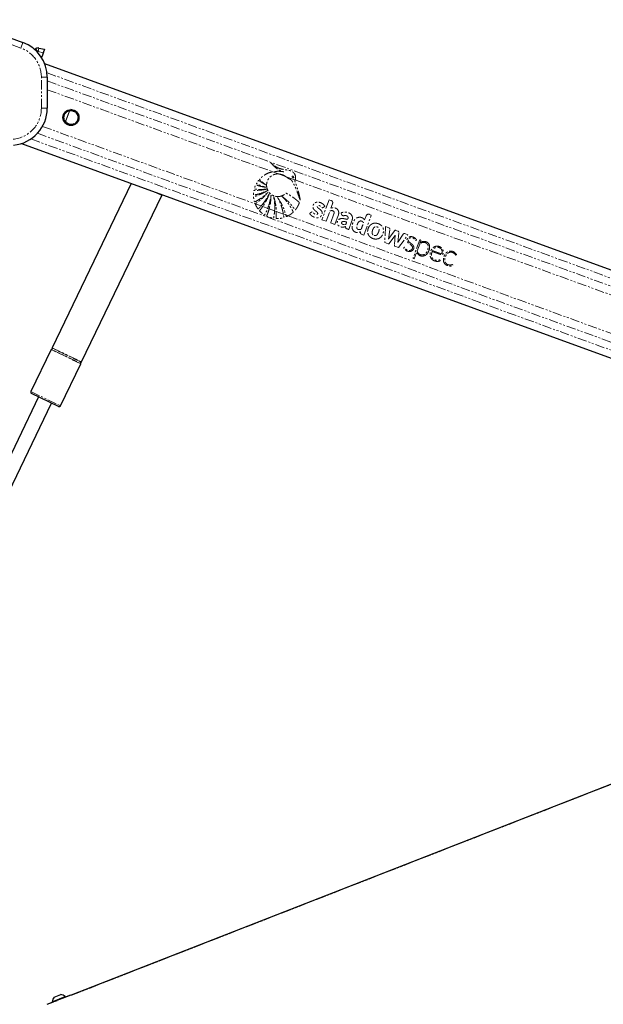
# Paper-space layout 'Surface plate' of a CAD drawing. Header units: millimetres. Extents: x 168 to 9474, y 459 to 8086.
# Tile 11 of 47: x 680 to 1074, y 2842 to 3508. Entities that reach past the tile are written whole.
import ezdxf

# ---------------------------------------------------------------- set-up
doc = ezdxf.new("R2010")
doc.units = ezdxf.units.MM
doc.linetypes.add('PHANTOM', pattern=[12.7, 6.35, -1.27, 1.27, -1.27, 1.27, -1.27])

psp = doc.layouts.new('Surface plate')

# ---------------------------------------------------------------- linework, layer by layer
at = {"color": 8, "linetype": 'PHANTOM', "lineweight": 18}
for p, q in [((680.35, 3488.62), (637.94, 3504.06)), ((680.35, 3488.62), (681.72, 3492.38)), ((691.58, 3486.13), (691.38, 3486.02)), ((695.45, 3485.45), (691.93, 3486.19)), ((697.99, 3471.9), (1537.68, 3166.23)), ((694.17, 3468.89), (698.17, 3468.89)), ((694.17, 3447.92), (694.17, 3468.89)), ((698.17, 3466.41), (1393.86, 3213.16)), ((698.17, 3460.47), (850.66, 3404.96)), ((694.17, 3447.92), (698.17, 3447.92)), ((710.52, 3439.04), (713.06, 3446.01)), ((713.19, 3445.91), (710.68, 3439.03)), ((711.89, 3446.04), (712.01, 3445.82)), ((713.11, 3446.06), (713.06, 3446.01)), ((709.6, 3439.76), (709.83, 3439.86)), ((710.53, 3438.97), (710.52, 3439.04)), ((712.48, 3436.87), (712.49, 3436.92)), ((691.54, 3430.96), (1381.63, 3179.75)), ((694.96, 3435.66), (838.89, 3383.27)), ((687.1, 3427.16), (1428.33, 3157.33)), ((850.66, 3404.96), (854.67, 3403.5)), ((854.67, 3403.5), (859.4, 3401.78)), ((859.4, 3401.78), (865.87, 3399.42)), ((865.87, 3399.42), (1382.94, 3211.19)), ((775.68, 3388.97), (771.45, 3391.01)), ((838.89, 3383.27), (842.84, 3381.82)), ((888.86, 3386.08), (883.93, 3372.53)), ((890.1, 3385.63), (888.86, 3386.08)), ((890.07, 3380.36), (891.16, 3383.35)), ((842.84, 3381.82), (843.91, 3381.44)), ((843.91, 3381.44), (847.31, 3380.2)), ((847.31, 3380.2), (848.28, 3379.85)), ((848.28, 3379.85), (851.97, 3378.5)), ((851.97, 3378.5), (853.09, 3378.1)), ((853.09, 3378.1), (857.87, 3376.36)), ((886.84, 3371.47), (889.37, 3378.42)), ((892.1, 3376.57), (889.84, 3370.38)), ((897.09, 3377.24), (897.29, 3376.13)), ((857.87, 3376.36), (859.62, 3375.72)), ((859.62, 3375.72), (861.14, 3375.16)), ((861.14, 3375.16), (1374.48, 3188.29)), ((883.93, 3372.53), (886.84, 3371.47)), ((889.84, 3370.38), (892.75, 3369.32)), ((892.75, 3369.32), (895.01, 3375.51)), ((902.12, 3365.91), (904.33, 3372)), ((912.42, 3362.16), (917.35, 3375.71)), ((913.84, 3375.11), (912.83, 3372.35)), ((917.35, 3375.71), (916.11, 3376.16)), ((910.13, 3364.39), (910.08, 3363.56)), ((926.98, 3367.89), (926.46, 3357.05)), ((929.31, 3367.04), (926.98, 3367.89)), ((929.02, 3359.48), (929.93, 3366.24)), ((933.03, 3365.04), (929.02, 3359.48)), ((935.39, 3364.84), (934, 3365.34)), ((935.35, 3357.15), (935.94, 3363.97)), ((942.18, 3362.35), (940.01, 3363.14)), ((910.62, 3362.82), (912.42, 3362.16)), ((926.46, 3357.05), (928.72, 3356.23)), ((929.51, 3356.49), (933.49, 3362.01)), ((933.49, 3362.01), (932.97, 3355.23)), ((939.02, 3362.81), (935.35, 3357.15)), ((935.68, 3353.69), (942.18, 3362.35)), ((950.18, 3359.01), (945.68, 3346.64)), ((950.61, 3358.85), (950.18, 3359.01)), ((950.43, 3357), (950.44, 3357.01)), ((950.44, 3357.01), (950.89, 3358.25)), ((933.32, 3354.55), (935.68, 3353.69)), ((950.1, 3356.08), (948.4, 3351.42)), ((958.79, 3351.64), (964.98, 3349.39)), ((945.87, 3346.24), (946.44, 3346.03)), ((946.44, 3346.03), (947.76, 3349.66)), ((710.8, 3279.9), (700.82, 3284.71)), ((701.03, 3284.82), (720.73, 3275.33)), ((701.41, 3285.92), (721.36, 3276.3)), ((711.3, 3280.94), (701.45, 3285.68)), ((720.78, 3275.09), (710.8, 3279.9)), ((721.15, 3276.19), (711.3, 3280.94)), ((687.11, 3256.26), (707.06, 3246.65)), ((1430.49, 3127.59), (714, 2847.71)), ((714.28, 2848.07), (698.16, 2841.64))]:
    psp.add_line(p, q, dxfattribs=at)
at = {"color": 7, "linetype": 'Continuous', "lineweight": 25}
for p, q in [((639.31, 3507.81), (681.72, 3492.38)), ((689.94, 3488.03), (690.37, 3488.28)), ((689.94, 3488.03), (689.94, 3488.03)), ((692.49, 3488.62), (696.31, 3487.81)), ((694.89, 3483.78), (694.34, 3482.19)), ((695.45, 3485.45), (694.84, 3483.79)), ((696.31, 3487.81), (695.45, 3485.45)), ((1544.53, 3169.18), (696.49, 3477.89)), ((698.17, 3468.89), (698.17, 3447.92)), ((714.02, 3447.04), (715.44, 3446.52)), ((715.45, 3446.56), (714.14, 3447.04)), ((715.45, 3446.56), (715.44, 3446.52)), ((712.49, 3436.92), (710.64, 3437.59)), ((710.74, 3437.51), (712.48, 3436.87)), ((680.65, 3424.06), (1420.93, 3154.58)), ((754.96, 3397.01), (701.41, 3285.92)), ((721.36, 3276.3), (775.68, 3388.97)), ((700.82, 3284.71), (687.11, 3256.26)), ((707.06, 3246.65), (720.78, 3275.09)), ((692.16, 3252.72), (642.66, 3150.03)), ((705.73, 3246.18), (687.58, 3254.93)), ((651.63, 3145.7), (701.14, 3248.39)), ((698.14, 2841.85), (714.02, 2848.18)), ((701.53, 2843.61), (710.35, 2847.13)), ((702.85, 2846.69), (707.27, 2848.45)), ((710.49, 2846.78), (710.35, 2847.13)), ((714.3, 2848.02), (714.28, 2848.07)), ((701.53, 2843.61), (701.67, 2843.26))]:
    psp.add_line(p, q, dxfattribs=at)
at = {"color": 8, "linetype": 'PHANTOM', "lineweight": 18, "flags": 128}
psp.add_lwpolyline([(694.89, 3483.78), (694.88, 3483.78), (694.88, 3483.78), (694.87, 3483.78), (694.87, 3483.78), (694.86, 3483.79), (694.85, 3483.79), (694.85, 3483.79), (694.84, 3483.79)], dxfattribs=at)
at = {"color": 7, "linetype": 'Continuous', "lineweight": 25, "flags": 128}
for points in [[(775.68, 3388.97), (775.81, 3389.34), (775.83, 3389.41)], [(1430.49, 3127.78), (1064.85, 2984.95), (714.3, 2848.02)]]:
    psp.add_lwpolyline(points, dxfattribs=at)
at = {"color": 7, "linetype": 'Continuous', "lineweight": 25}
psp.add_circle((714.21, 3441.64), 5.4, dxfattribs=at)
for centre, radius, start, end in [((673.17, 3468.89), 25, 0, 70), ((688.69, 3490.2), 2.5, 288.59395, 299.99694), ((688.69, 3490.2), 2.5, 288.58661, 299.99695), ((691.87, 3485.69), 3, 78.04422, 119.99696), ((673.17, 3447.92), 25, 275, 0), ((714.21, 3441.64), 5.03, 75.92448, 249.99696), ((714.21, 3441.64), 5.07, 250.01441, 75.88054), ((701, 3284.62), 0.2, 80.86278, 154.26123), ((701.11, 3285.31), 0.5, 260.86278, 47.65968), ((701.59, 3285.83), 0.2, 154.26123, 227.65968), ((721.07, 3275.7), 0.5, 80.86278, 227.65968), ((720.59, 3275.18), 0.2, 334.26123, 47.65968), ((721.18, 3276.39), 0.2, 260.86278, 334.26123), ((688.01, 3255.83), 1, 154.26123, 244.26123), ((706.16, 3247.08), 1, 244.26123, 334.26123), ((706.82, 2843.15), 5.32, 138.27956, 175.07707), ((706.82, 2843.15), 5.32, 48.40031, 85.19782), ((714.09, 2848), 0.2, 21.73869, 111.73869)]:
    psp.add_arc(centre, radius, start, end, dxfattribs=at)
at = {"color": 8, "linetype": 'PHANTOM', "lineweight": 18}
for centre, radius, start, end in [((673.17, 3468.89), 21, 0, 70), ((737.73, 3513.48), 53.64, 208.01444, 210.64996), ((691.83, 3485.7), 0.5, 78.04422, 119.99696), ((727.3, 3479.34), 36.02, 165.06493, 169.03465), ((673.17, 3447.92), 21, 275, 0), ((714.21, 3441.64), 4.98, 117.83752, 202.1564), ((714.21, 3441.64), 4.73, 117.83752, 202.1564), ((919.99, 3365.25), 4.97, 97.30298, 100.70419), ((933.71, 3364.55), 0.844, 69.99696, 144.21197), ((935.1, 3364.05), 0.841, 355.03307, 69.99696), ((939.73, 3362.35), 0.842, 69.99696, 147.03173), ((919.52, 3364.45), 4.63, 205.36938, 210.12406), ((950.44, 3358.41), 0.474, 339.99696, 69.99696), ((953.05, 3353.84), 4.04, 62.67773, 68.99189), ((948.15, 3349.52), 0.411, 34.05252, 159.99696), ((950.78, 3355.83), 0.727, 122.08485, 159.99696), ((945.98, 3346.54), 0.316, 159.99696, 249.99696)]:
    psp.add_arc(centre, radius, start, end, dxfattribs=at)
psp.add_ellipse((714.39, 3441.58), major_axis=(4.23, -1.54), ratio=0.999983, start_param=4.094081, end_param=8.47229, dxfattribs=at)
for points, knots in [([(689.94, 3488.03), (689.93, 3488), (689.91, 3487.92), (689.86, 3487.6), (689.83, 3487.34), (689.83, 3487.31)], [0, 0, 0, 0, 0.456096, 0.928899, 1, 1, 1, 1]), ([(711.89, 3446.04), (712.25, 3446.2), (713.12, 3446.59), (714.66, 3446.7), (716.34, 3446.28), (717.8, 3445.28), (718.84, 3443.83), (719.31, 3442.14), (719.18, 3440.42), (718.52, 3438.89), (717.42, 3437.67), (715.99, 3436.85), (714.34, 3436.54), (712.64, 3436.79), (711.09, 3437.62), (710.09, 3438.72), (709.72, 3439.51), (709.6, 3439.76)], [0, 0, 0, 0, 0.048635, 0.118424, 0.190965, 0.265084, 0.338808, 0.410243, 0.47863, 0.544689, 0.610083, 0.676612, 0.745578, 0.817366, 0.891192, 0.96526, 1, 1, 1, 1]), ([(711.89, 3446.04), (711.92, 3446.06), (712.07, 3446.13), (712.32, 3446.22), (712.6, 3446.25), (712.8, 3446.24), (712.94, 3446.19), (713.05, 3446.13), (713.09, 3446.08), (713.11, 3446.06)], [0, 0, 0, 0, 0.070103, 0.395135, 0.587131, 0.731052, 0.841657, 0.936351, 1, 1, 1, 1]), ([(713.06, 3446.01), (713.04, 3446.02), (713.01, 3446.04), (712.87, 3446.07), (712.54, 3446.05), (712.23, 3445.94), (712.03, 3445.83), (712.01, 3445.82)], [0, 0, 0, 0, 0.045344, 0.125649, 0.375686, 0.92411, 1, 1, 1, 1]), ([(713.19, 3445.91), (713.19, 3445.91), (713.15, 3445.94), (713.1, 3445.98), (713.06, 3446.01)], [0, 0, 0, 0, 0.028633, 1, 1, 1, 1]), ([(713.11, 3446.06), (713.14, 3446.01), (713.17, 3445.96), (713.19, 3445.91), (713.19, 3445.91)], [0, 0, 0, 0, 0.971383, 1, 1, 1, 1]), ([(710.53, 3438.97), (710.5, 3438.96), (710.42, 3438.94), (710.29, 3438.97), (710.09, 3439.07), (709.82, 3439.32), (709.69, 3439.6), (709.6, 3439.76)], [0, 0, 0, 0, 0.060695, 0.184545, 0.294065, 0.574644, 1, 1, 1, 1]), ([(709.83, 3439.86), (709.91, 3439.7), (710.02, 3439.46), (710.22, 3439.21), (710.37, 3439.09), (710.45, 3439.04), (710.5, 3439.04), (710.52, 3439.04)], [0, 0, 0, 0, 0.455671, 0.745011, 0.850638, 0.957061, 1, 1, 1, 1]), ([(710.52, 3439.04), (710.57, 3439.03), (710.63, 3439.03), (710.68, 3439.03), (710.68, 3439.03)], [0, 0, 0, 0, 0.971367, 1, 1, 1, 1]), ([(710.68, 3439.03), (710.68, 3439.02), (710.63, 3439), (710.58, 3438.99), (710.53, 3438.97)], [0, 0, 0, 0, 0.028617, 1, 1, 1, 1]), ([(865.87, 3399.42), (865.9, 3399.52), (865.94, 3399.63), (865.97, 3399.76), (866, 3399.84), (866.06, 3400.09), (866.2, 3400.84), (866.13, 3402.1), (865.53, 3403.58), (864.38, 3404.84), (862.41, 3405.87), (859.73, 3406.21), (856.93, 3406.67), (854.38, 3407.44), (852.41, 3408.61), (850.69, 3409.88), (849.75, 3410.79), (849.28, 3411.25)], [0, 0, 0, 0, 0.012824, 0.016029, 0.017632, 0.024042, 0.04973, 0.119058, 0.188311, 0.256944, 0.340978, 0.476074, 0.611696, 0.717447, 0.827134, 0.913109, 1, 1, 1, 1]), ([(849.28, 3411.25), (850.07, 3410.33), (851.63, 3408.5), (854.08, 3406.64), (856.01, 3405.64), (857.07, 3405.25), (857.69, 3405.05), (858.01, 3404.98), (858.17, 3404.95)], [0, 0, 0, 0, 0.325675, 0.650339, 0.822905, 0.91105, 0.955444, 1, 1, 1, 1]), ([(850.66, 3404.96), (849.78, 3404.73), (847.99, 3404.28), (845.59, 3403.1), (843.86, 3401.9), (842.9, 3401.07), (842.51, 3400.69), (842.3, 3400.5), (842.1, 3400.28), (841.9, 3400.11), (841.79, 3399.95), (841.77, 3399.84), (841.8, 3399.73), (841.9, 3399.6), (842.04, 3399.46), (842.18, 3399.35), (842.46, 3399.09), (842.87, 3398.68), (843.67, 3397.96), (844.68, 3397.09), (845.53, 3396.44), (845.96, 3396.12)], [0, 0, 0, 0, 0.170321, 0.3431, 0.494952, 0.561808, 0.579327, 0.59685, 0.614378, 0.63513, 0.645402, 0.650074, 0.654865, 0.666912, 0.680629, 0.691342, 0.70081, 0.750688, 0.800565, 0.900282, 1, 1, 1, 1]), ([(868.61, 3383.78), (868.64, 3383.85), (868.68, 3383.94), (868.69, 3384.07), (868.65, 3384.17), (868.54, 3384.29), (868.28, 3384.51), (867.85, 3384.92), (867.18, 3385.51), (866.12, 3386.4), (864.67, 3387.51), (863.13, 3388.54), (861.88, 3389.28), (861.1, 3389.74), (860.43, 3390.06), (860.02, 3390.38), (859.6, 3390.41), (859.42, 3390.28), (859.08, 3389.98), (858.43, 3389.43), (857.68, 3389.02), (857.11, 3388.78), (856.9, 3388.69), (856.52, 3388.55), (855.9, 3388.38), (854.35, 3388.11), (852, 3388.31), (849.37, 3389.67), (847.5, 3391.81), (846.59, 3394.16), (846.47, 3396.37), (846.84, 3398.3), (847.73, 3400.17), (849.18, 3401.79), (851.08, 3402.97), (852.99, 3403.52), (854.2, 3403.51), (854.67, 3403.5)], [0, 0, 0, 0, 0.005222, 0.00705, 0.009524, 0.012096, 0.018903, 0.033777, 0.054996, 0.082593, 0.133161, 0.185648, 0.215166, 0.237428, 0.250526, 0.268263, 0.273769, 0.278869, 0.283861, 0.306281, 0.339443, 0.344858, 0.350272, 0.355686, 0.374083, 0.39607, 0.468653, 0.538305, 0.602711, 0.66846, 0.714341, 0.760165, 0.807683, 0.860647, 0.913453, 0.966526, 1, 1, 1, 1]), ([(858.17, 3404.95), (856.94, 3405.11), (854.43, 3405.43), (851.93, 3405.12), (850.66, 3404.96)], [0, 0, 0, 0, 0.49392, 1, 1, 1, 1]), ([(854.67, 3403.5), (855.71, 3403.31), (857.4, 3403), (858.85, 3402.11), (859.4, 3401.78)], [0, 0, 0, 0, 0.620885, 1, 1, 1, 1]), ([(845.96, 3396.12), (845.53, 3396.35), (844.68, 3396.81), (843.62, 3397.46), (842.77, 3398.02), (842.22, 3398.39), (841.83, 3398.67), (841.54, 3398.88), (841.36, 3399.05), (841.2, 3399.11), (841.14, 3399.11), (841.08, 3399.09), (840.95, 3398.99), (840.78, 3398.76), (840.48, 3398.34), (840.2, 3397.9), (839.94, 3397.48), (839.8, 3397.25), (839.73, 3397.1), (839.71, 3397.01), (839.72, 3396.93), (839.77, 3396.87), (839.9, 3396.78), (840.24, 3396.62), (840.93, 3396.27), (842.21, 3395.74), (843.96, 3395.06), (845.35, 3394.66), (846.06, 3394.45)], [0, 0, 0, 0, 0.09576, 0.19152, 0.246759, 0.296659, 0.322491, 0.341821, 0.367138, 0.370982, 0.37465, 0.378607, 0.383429, 0.406829, 0.434289, 0.485454, 0.510376, 0.53143, 0.538666, 0.544529, 0.549036, 0.554037, 0.560031, 0.580165, 0.628108, 0.713988, 0.853414, 1, 1, 1, 1]), ([(859.4, 3401.78), (859.73, 3401.55), (860.18, 3401.24), (860.74, 3400.82), (861.1, 3400.56), (861.7, 3400.17), (862.54, 3399.83), (863.49, 3399.29), (863.93, 3398.45), (864.29, 3397.85), (864.51, 3397.44), (864.6, 3397.26), (864.64, 3397.18), (864.66, 3397.15), (864.67, 3397.13), (864.67, 3397.12), (864.68, 3397.12), (864.68, 3397.12), (865.66, 3395.23), (866.61, 3393.01), (867.55, 3390.49), (867.84, 3389.71), (868.12, 3388.92), (868.39, 3388.13), (868.66, 3387.34), (868.92, 3386.55), (869.1, 3386.02), (869.18, 3385.76)], [0, 0, 0, 0, 0.061385, 0.084428, 0.107288, 0.130191, 0.194029, 0.247865, 0.293247, 0.336626, 0.356113, 0.364687, 0.36846, 0.370119, 0.37085, 0.371171, 0.371312, 0.371375, 0.371424, 0.699593, 0.742663, 0.785721, 0.828754, 0.871748, 0.914688, 0.957557, 1, 1, 1, 1]), ([(863.94, 3401.93), (863.92, 3401.91), (863.87, 3401.86), (863.84, 3401.76), (863.84, 3401.62), (863.91, 3401.39), (864.1, 3401.12), (864.33, 3400.93), (864.54, 3400.85), (864.65, 3400.84), (864.75, 3400.86), (864.79, 3400.9), (864.81, 3400.91)], [0, 0, 0, 0, 0.0544091, 0.1088312, 0.182979, 0.3048167, 0.5225509, 0.7536074, 0.8287429, 0.9044718, 0.9590243, 1, 1, 1, 1]), ([(864.81, 3400.91), (864.83, 3400.93), (864.88, 3400.98), (864.91, 3401.08), (864.91, 3401.22), (864.84, 3401.44), (864.66, 3401.71), (864.42, 3401.91), (864.22, 3401.99), (864.1, 3402), (864, 3401.98), (863.96, 3401.94), (863.94, 3401.93)], [0, 0, 0, 0, 0.054059, 0.108137, 0.18149, 0.301977, 0.518461, 0.74882, 0.824555, 0.900875, 0.955234, 1, 1, 1, 1]), ([(869.18, 3385.76), (869.19, 3386.11), (869.2, 3386.6), (869.06, 3387.26), (868.96, 3387.79), (868.8, 3388.54), (868.58, 3389.47), (868.25, 3390.79), (867.77, 3392.47), (867.19, 3394.33), (866.59, 3396.07), (866.14, 3397.31), (865.83, 3398.08), (865.69, 3398.42), (865.63, 3398.56), (865.61, 3398.64), (865.59, 3398.69), (865.57, 3398.71), (865.56, 3398.76), (865.59, 3398.82), (865.64, 3398.9), (865.75, 3399.1), (865.82, 3399.28), (865.87, 3399.42)], [0, 0, 0, 0, 0.0729874, 0.1017206, 0.1415231, 0.1867083, 0.2641886, 0.3416697, 0.4730926, 0.6310617, 0.75172, 0.8585944, 0.9081415, 0.9268809, 0.9350377, 0.9413713, 0.9434464, 0.9458052, 0.9478145, 0.9529034, 0.9592584, 0.9682376, 1, 1, 1, 1]), ([(846.42, 3393.16), (845.56, 3393), (844, 3392.69), (841.97, 3392.48), (840.54, 3392.39), (839.61, 3392.36), (839.03, 3392.36), (838.6, 3392.36), (838.33, 3392.38), (838.14, 3392.38), (838.05, 3392.36), (838.01, 3392.34), (837.96, 3392.3), (837.92, 3392.23), (837.9, 3392.07), (837.86, 3391.86), (837.8, 3391.5), (837.73, 3390.89), (837.66, 3390.21), (837.63, 3389.66), (837.64, 3389.41), (837.66, 3389.31), (837.72, 3389.25), (837.8, 3389.21), (837.92, 3389.21), (838.04, 3389.23), (838.14, 3389.25), (838.2, 3389.27), (838.23, 3389.27), (838.24, 3389.27), (838.25, 3389.27), (838.25, 3389.27), (838.25, 3389.27), (838.25, 3389.27), (838.25, 3389.27), (839.68, 3389.54), (842.65, 3390.27), (845.44, 3391.47), (846.89, 3392.1)], [0, 0, 0, 0, 0.124268, 0.224134, 0.287391, 0.32581, 0.354668, 0.370117, 0.385225, 0.394173, 0.396313, 0.398354, 0.400352, 0.404874, 0.409569, 0.422064, 0.435864, 0.460943, 0.507806, 0.532673, 0.538552, 0.542987, 0.546573, 0.550039, 0.555782, 0.562197, 0.56788, 0.570235, 0.571223, 0.571646, 0.57183, 0.571911, 0.571946, 0.571962, 0.571969, 0.571974, 0.777422, 1, 1, 1, 1]), ([(846.89, 3392.1), (846.12, 3391.63), (844.63, 3390.75), (842.66, 3389.81), (841.13, 3389.17), (840.13, 3388.8), (839.37, 3388.54), (838.83, 3388.37), (838.36, 3388.21), (838.03, 3388.15), (837.83, 3388.07), (837.77, 3388.03), (837.73, 3387.98), (837.71, 3387.92), (837.71, 3387.8), (837.73, 3387.57), (837.78, 3387.2), (837.84, 3386.73), (837.97, 3386.03), (838.11, 3385.4), (838.25, 3384.91), (838.28, 3384.74), (838.32, 3384.65), (838.36, 3384.59), (838.41, 3384.56), (838.47, 3384.54), (838.6, 3384.55), (838.74, 3384.63), (838.86, 3384.7), (838.91, 3384.73), (838.93, 3384.75), (838.94, 3384.75), (838.95, 3384.75), (838.95, 3384.75), (838.95, 3384.75), (838.95, 3384.75), (838.95, 3384.75), (839.93, 3385.28), (841.91, 3386.45), (844.81, 3388.55), (846.59, 3390.25), (847.51, 3391.12)], [0, 0, 0, 0, 0.108949, 0.208094, 0.263111, 0.308423, 0.336747, 0.360079, 0.37671, 0.395394, 0.400258, 0.402679, 0.404737, 0.406695, 0.410739, 0.419483, 0.434414, 0.454793, 0.477277, 0.51983, 0.532788, 0.53826, 0.541373, 0.544322, 0.546268, 0.548762, 0.551547, 0.562359, 0.567025, 0.568834, 0.569564, 0.56987, 0.570002, 0.570059, 0.570085, 0.570096, 0.5701, 0.570104, 0.704082, 0.847381, 1, 1, 1, 1]), ([(846.06, 3394.45), (845.29, 3394.57), (843.9, 3394.79), (842.14, 3395.2), (840.95, 3395.53), (840.17, 3395.77), (839.71, 3395.93), (839.41, 3396.05), (839.26, 3396.05), (839.18, 3396), (839.14, 3395.96), (839.07, 3395.84), (838.93, 3395.58), (838.77, 3395.18), (838.62, 3394.74), (838.48, 3394.31), (838.36, 3393.95), (838.28, 3393.69), (838.26, 3393.56), (838.26, 3393.5), (838.28, 3393.45), (838.32, 3393.38), (838.43, 3393.33), (838.58, 3393.31), (838.96, 3393.27), (839.58, 3393.19), (840.47, 3393.11), (841.43, 3393.05), (843.43, 3392.98), (845.1, 3393.08), (846.42, 3393.16)], [0, 0, 0, 0, 0.130262, 0.233617, 0.299768, 0.336789, 0.369447, 0.380584, 0.390293, 0.392933, 0.395825, 0.399941, 0.415813, 0.444971, 0.471103, 0.493456, 0.520924, 0.53476, 0.538753, 0.542051, 0.544892, 0.547529, 0.554863, 0.563496, 0.573591, 0.618893, 0.666575, 0.72277, 0.779183, 1, 1, 1, 1]), ([(847.51, 3391.12), (846.12, 3389.53), (844.12, 3387.24), (841.43, 3385.08), (840.26, 3384.23), (839.75, 3383.87), (839.48, 3383.7), (839.22, 3383.51), (838.98, 3383.4), (838.9, 3383.29), (838.89, 3383.27)], [0, 0, 0, 0, 0.539634, 0.777256, 0.881908, 0.90933, 0.936757, 0.964191, 0.992825, 1, 1, 1, 1]), ([(842.84, 3381.82), (843.48, 3382.58), (844.86, 3384.22), (846.72, 3386.98), (847.78, 3389.05), (848.32, 3390.09)], [0, 0, 0, 0, 0.298622, 0.646049, 1, 1, 1, 1]), ([(848.32, 3390.09), (847.73, 3388.57), (846.56, 3385.54), (844.8, 3382.8), (843.91, 3381.44)], [0, 0, 0, 0, 0.500097, 1, 1, 1, 1]), ([(838.89, 3383.27), (838.88, 3383.24), (838.86, 3383.2), (838.86, 3383.07), (838.94, 3382.9), (839.18, 3382.45), (839.5, 3381.72), (840.05, 3380.83), (840.4, 3380.17), (840.68, 3379.86), (840.75, 3379.82), (840.83, 3379.8), (840.9, 3379.82), (841.02, 3379.88), (841.12, 3379.99), (841.21, 3380.09), (841.25, 3380.14), (841.27, 3380.16), (841.28, 3380.17), (841.29, 3380.18), (841.31, 3380.19), (841.38, 3380.26), (841.65, 3380.54), (842.16, 3381.07), (842.6, 3381.56), (842.84, 3381.82)], [0, 0, 0, 0, 0.010366, 0.020725, 0.052864, 0.090993, 0.243433, 0.395954, 0.548431, 0.562036, 0.575764, 0.5847, 0.593626, 0.608753, 0.641664, 0.657954, 0.666098, 0.670171, 0.671189, 0.671698, 0.673734, 0.681878, 0.714456, 0.844777, 1, 1, 1, 1]), ([(847.31, 3380.2), (847.81, 3381.6), (848.84, 3384.48), (849.3, 3387.51), (849.53, 3389.06)], [0, 0, 0, 0, 0.486212, 1, 1, 1, 1]), ([(849.53, 3389.06), (849.47, 3387.51), (849.36, 3384.39), (848.64, 3381.36), (848.28, 3379.85)], [0, 0, 0, 0, 0.500115, 1, 1, 1, 1]), ([(851.34, 3388.18), (851.82, 3386.53), (852.76, 3383.23), (852.98, 3379.81), (853.09, 3378.1)], [0, 0, 0, 0, 0.500144, 1, 1, 1, 1]), ([(851.97, 3378.5), (852.03, 3380.08), (852.16, 3383.32), (851.62, 3386.53), (851.34, 3388.18)], [0, 0, 0, 0, 0.484531, 1, 1, 1, 1]), ([(853.95, 3387.62), (855.17, 3385.77), (857.62, 3382.07), (858.95, 3377.84), (859.62, 3375.72)], [0, 0, 0, 0, 0.500003, 1, 1, 1, 1]), ([(857.87, 3376.36), (857.82, 3376.62), (857.7, 3377.34), (857.43, 3378.58), (857.09, 3379.92), (856.66, 3381.35), (856.16, 3382.82), (855.51, 3384.46), (854.77, 3386.07), (854.22, 3387.1), (853.95, 3387.62)], [0, 0, 0, 0, 0.0662054, 0.1837882, 0.3174851, 0.4114701, 0.5586035, 0.7057321, 0.8528626, 1, 1, 1, 1]), ([(861.14, 3375.16), (861.19, 3375.19), (861.29, 3375.24), (861.56, 3375.39), (861.96, 3375.63), (862.63, 3376.05), (863.19, 3376.46), (863.64, 3376.82), (863.88, 3377.01), (864.12, 3377.23), (864.37, 3377.4), (864.52, 3377.57), (864.55, 3377.71), (864.5, 3377.94), (864.27, 3378.29), (864.05, 3378.76), (863.81, 3379.21), (863.57, 3379.65), (863.24, 3380.25), (862.8, 3381), (862.24, 3381.92), (861.39, 3383.18), (860.21, 3384.77), (858.7, 3386.55), (857.61, 3387.65), (857.06, 3388.2)], [0, 0, 0, 0, 0.009773, 0.01955, 0.053503, 0.090987, 0.156953, 0.174231, 0.191508, 0.208784, 0.232016, 0.242885, 0.248402, 0.255249, 0.282679, 0.320214, 0.345703, 0.371192, 0.407907, 0.464935, 0.521963, 0.594639, 0.729773, 0.864843, 1, 1, 1, 1]), ([(857.06, 3388.2), (857.79, 3387.64), (859.27, 3386.53), (861.19, 3384.76), (862.66, 3383.21), (863.72, 3381.96), (864.41, 3381.1), (864.96, 3380.36), (865.35, 3379.83), (865.61, 3379.42), (865.75, 3379.22), (865.83, 3379.17), (865.89, 3379.15), (865.98, 3379.17), (866.06, 3379.24), (866.16, 3379.35), (866.31, 3379.57), (866.52, 3379.84), (866.9, 3380.38), (867.42, 3381.21), (868.07, 3382.4), (868.43, 3383.32), (868.61, 3383.78)], [0, 0, 0, 0, 0.152817, 0.305598, 0.431743, 0.504493, 0.577242, 0.613253, 0.658131, 0.685771, 0.69446, 0.697026, 0.701153, 0.704888, 0.711447, 0.718643, 0.72912, 0.755836, 0.775879, 0.836896, 0.918475, 1, 1, 1, 1]), ([(884.89, 3380.8), (884.95, 3380.84), (885.08, 3380.94), (885.3, 3381.11), (885.5, 3381.26), (885.67, 3381.38), (885.76, 3381.46), (885.84, 3381.51), (885.89, 3381.55), (885.92, 3381.57), (885.92, 3381.6), (885.91, 3381.64), (885.88, 3381.7), (885.83, 3381.79), (885.78, 3381.87), (885.74, 3381.92), (885.73, 3381.94), (885.73, 3381.94), (885.72, 3381.95), (885.72, 3381.95), (885.72, 3381.95), (885.72, 3381.95), (885.72, 3381.95), (885.61, 3382.13), (885.36, 3382.49), (884.9, 3382.95), (884.39, 3383.36), (883.31, 3384.03), (881.86, 3384.5), (880.17, 3384.4), (879.09, 3383.9), (878.37, 3383.13), (877.96, 3382.29), (877.81, 3381.38), (877.94, 3380.35), (878.43, 3379.51), (879.07, 3378.92), (879.63, 3378.47), (880.21, 3378.04), (880.73, 3377.6), (881.05, 3377.21), (881.14, 3376.85), (881.1, 3376.6), (880.99, 3376.38), (880.82, 3376.21), (880.61, 3376.1), (880.34, 3376.03), (879.88, 3376.04), (879.28, 3376.24), (878.65, 3376.68), (878.2, 3377.18), (877.8, 3377.64), (877.48, 3377.73), (877.32, 3377.77)], [0, 0, 0, 0, 0.009933, 0.021428, 0.036586, 0.043256, 0.048496, 0.053293, 0.055328, 0.056685, 0.057709, 0.059012, 0.061578, 0.067091, 0.072433, 0.074295, 0.074963, 0.075223, 0.075331, 0.075377, 0.075396, 0.075405, 0.075409, 0.075412, 0.103996, 0.132573, 0.161198, 0.189781, 0.300288, 0.355354, 0.410313, 0.451904, 0.492398, 0.532427, 0.572388, 0.627017, 0.65651, 0.68584, 0.722817, 0.751197, 0.776739, 0.787339, 0.798404, 0.80906, 0.819367, 0.829737, 0.840332, 0.856561, 0.889067, 0.921966, 0.957477, 0.97857, 1, 1, 1, 1]), ([(891.16, 3383.35), (891.22, 3383.61), (891.34, 3384.13), (891.09, 3384.83), (890.66, 3385.36), (890.29, 3385.54), (890.1, 3385.63)], [0, 0, 0, 0, 0.283705, 0.557917, 0.775026, 1, 1, 1, 1]), ([(843.91, 3381.44), (843.61, 3381.02), (842.99, 3380.18), (842.34, 3379.23), (841.82, 3378.77), (841.77, 3378.6), (841.78, 3378.51), (841.88, 3378.35), (842.38, 3377.93), (843.13, 3377.11), (844.14, 3376.4), (844.74, 3375.91), (845.02, 3375.78), (845.1, 3375.77), (845.16, 3375.78), (845.23, 3375.83), (845.29, 3375.91), (845.34, 3376), (845.37, 3376.07), (845.39, 3376.09), (845.4, 3376.12), (845.46, 3376.22), (845.68, 3376.63), (846.37, 3377.95), (846.91, 3379.24), (847.31, 3380.2)], [0, 0, 0, 0, 0.119599, 0.239199, 0.269097, 0.274693, 0.280325, 0.288703, 0.317521, 0.431149, 0.544878, 0.601687, 0.609718, 0.615038, 0.620407, 0.624976, 0.633832, 0.644165, 0.649323, 0.649646, 0.650935, 0.656093, 0.676725, 0.759262, 1, 1, 1, 1]), ([(848.28, 3379.85), (848.06, 3379.08), (847.73, 3377.93), (847.15, 3376.45), (846.87, 3375.6), (846.6, 3375.14), (846.59, 3375), (846.6, 3374.94), (846.65, 3374.87), (846.75, 3374.79), (846.93, 3374.73), (847.33, 3374.56), (848.2, 3374.18), (849.32, 3373.83), (850.32, 3373.6), (850.8, 3373.5), (851.02, 3373.47), (851.12, 3373.49), (851.2, 3373.53), (851.26, 3373.6), (851.32, 3373.76), (851.33, 3373.91), (851.35, 3374.02), (851.35, 3374.03), (851.36, 3374.04), (851.36, 3374.07), (851.39, 3374.19), (851.49, 3374.69), (851.74, 3376.15), (851.88, 3377.52), (851.97, 3378.5)], [0, 0, 0, 0, 0.157954, 0.23689, 0.315827, 0.335557, 0.340312, 0.34417, 0.348015, 0.355304, 0.369895, 0.384388, 0.442354, 0.558411, 0.616366, 0.645357, 0.654969, 0.660514, 0.666113, 0.670902, 0.679415, 0.698775, 0.701184, 0.701259, 0.70156, 0.702764, 0.707582, 0.726851, 0.803941, 1, 1, 1, 1]), ([(853.09, 3378.1), (853.09, 3377.46), (853.1, 3376.19), (853.06, 3374.78), (852.93, 3373.89), (852.9, 3373.6), (852.91, 3373.43), (852.95, 3373.36), (853.01, 3373.3), (853.12, 3373.26), (853.3, 3373.26), (853.76, 3373.27), (854.79, 3373.28), (855.95, 3373.42), (856.92, 3373.61), (857.36, 3373.71), (857.67, 3373.79), (857.89, 3373.83), (858.03, 3373.89), (858.12, 3373.96), (858.17, 3374.04), (858.18, 3374.26), (858.13, 3374.59), (858.02, 3375.32), (857.93, 3375.91), (857.87, 3376.36)], [0, 0, 0, 0, 0.152684, 0.305369, 0.340596, 0.367817, 0.37606, 0.381713, 0.387396, 0.394216, 0.410961, 0.429958, 0.505975, 0.658211, 0.709786, 0.744443, 0.767826, 0.785241, 0.798332, 0.805307, 0.812349, 0.820076, 0.856446, 0.892543, 1, 1, 1, 1]), ([(877.32, 3377.77), (877.14, 3377.74), (876.78, 3377.68), (876.39, 3377.32), (876.06, 3377.08), (875.81, 3376.92), (875.7, 3376.82), (875.66, 3376.75), (875.65, 3376.71), (875.66, 3376.66), (875.8, 3376.49), (876.01, 3376.14), (876.46, 3375.66), (877.03, 3375.17), (877.76, 3374.69), (878.59, 3374.28), (879.54, 3373.97), (880.53, 3373.83), (881.48, 3373.89), (882.36, 3374.17), (883.09, 3374.68), (883.67, 3375.35), (884.03, 3376.08), (884.19, 3376.79), (884.16, 3377.44), (883.99, 3377.96), (883.6, 3378.66), (882.98, 3379.27), (882.22, 3379.87), (881.66, 3380.27), (881.19, 3380.66), (880.89, 3381.06), (880.83, 3381.46), (880.94, 3381.77), (881.15, 3382), (881.5, 3382.15), (881.97, 3382.12), (882.57, 3381.93), (883.26, 3381.48), (883.72, 3380.92), (884.19, 3380.68), (884.42, 3380.62), (884.68, 3380.65), (884.82, 3380.75), (884.89, 3380.8)], [0, 0, 0, 0, 0.022693, 0.043769, 0.065125, 0.074105, 0.081704, 0.083311, 0.084608, 0.085809, 0.090371, 0.111465, 0.137648, 0.172538, 0.205482, 0.247029, 0.288953, 0.330457, 0.37138, 0.40852, 0.444978, 0.482039, 0.518824, 0.545977, 0.572992, 0.599285, 0.61411, 0.673633, 0.706936, 0.735471, 0.76055, 0.783467, 0.796125, 0.809873, 0.822722, 0.834848, 0.856612, 0.879671, 0.913137, 0.958833, 0.969242, 0.978982, 0.988773, 1, 1, 1, 1]), ([(889.37, 3378.42), (889.65, 3378.52), (890.17, 3378.7), (890.91, 3378.69), (891.5, 3378.52), (891.91, 3378.25), (892.16, 3377.87), (892.28, 3377.45), (892.23, 3376.99), (892.14, 3376.7), (892.1, 3376.57)], [0, 0, 0, 0, 0.20075, 0.371353, 0.491267, 0.615204, 0.694596, 0.793687, 0.904539, 1, 1, 1, 1]), ([(895.01, 3375.51), (895.12, 3375.87), (895.34, 3376.58), (895.36, 3377.72), (895.04, 3378.82), (894.34, 3379.73), (893.37, 3380.34), (892.29, 3380.66), (891.14, 3380.72), (890.43, 3380.48), (890.07, 3380.36)], [0, 0, 0, 0, 0.124448, 0.250146, 0.374778, 0.499816, 0.624786, 0.750232, 0.874855, 1, 1, 1, 1]), ([(904.33, 3372), (904.46, 3372.45), (904.72, 3373.35), (904.54, 3374.78), (903.85, 3376.04), (902.59, 3377.04), (900.9, 3377.63), (898.94, 3377.78), (897.7, 3377.42), (897.09, 3377.24)], [0, 0, 0, 0, 0.122899, 0.245993, 0.3688, 0.492261, 0.661688, 0.834247, 1, 1, 1, 1]), ([(859.62, 3375.72), (859.67, 3375.4), (859.72, 3375.06), (859.89, 3374.73), (859.94, 3374.68), (860, 3374.65), (860.12, 3374.65), (860.52, 3374.79), (860.86, 3375), (861.14, 3375.16)], [0, 0, 0, 0, 0.393663, 0.426729, 0.452538, 0.478488, 0.511189, 0.59913, 1, 1, 1, 1]), ([(901.35, 3372.63), (900.62, 3372.84), (899.15, 3373.26), (897.2, 3373.41), (895.71, 3372.99), (894.78, 3372.23), (894.31, 3371.15), (894.25, 3370.11), (894.54, 3369.24), (895.19, 3368.43), (896.25, 3367.75), (897.66, 3367.45), (898.93, 3367.56), (899.68, 3367.83), (900.01, 3367.94)], [0, 0, 0, 0, 0.143245, 0.2863, 0.358562, 0.42973, 0.501653, 0.57333, 0.62118, 0.668883, 0.765222, 0.851094, 0.934425, 1, 1, 1, 1]), ([(900.72, 3370.91), (900.22, 3371.07), (899.51, 3371.3), (898.58, 3371.38), (898.05, 3371.32), (897.67, 3371.14), (897.44, 3370.9), (897.3, 3370.6), (897.24, 3370.28), (897.3, 3369.97), (897.54, 3369.64), (898.02, 3369.39), (898.68, 3369.19), (899.16, 3369.24), (899.4, 3369.26)], [0, 0, 0, 0, 0.235346, 0.328382, 0.417623, 0.466597, 0.514368, 0.562572, 0.611927, 0.656748, 0.699407, 0.787981, 0.894127, 1, 1, 1, 1]), ([(897.29, 3376.13), (897.31, 3376.04), (897.36, 3375.84), (897.53, 3375.59), (897.76, 3375.4), (898.32, 3375.15), (899.24, 3375.35), (900.24, 3375.32), (901.01, 3375.06), (901.45, 3374.69), (901.67, 3374.2), (901.71, 3373.5), (901.5, 3372.98), (901.35, 3372.63)], [0, 0, 0, 0, 0.043693, 0.087035, 0.130805, 0.173871, 0.347703, 0.520641, 0.609431, 0.697904, 0.762047, 0.837472, 1, 1, 1, 1]), ([(899.4, 3369.26), (899.59, 3369.31), (899.84, 3369.37), (900.13, 3369.49), (900.36, 3369.7), (900.47, 3370.24), (900.63, 3370.67), (900.72, 3370.91)], [0, 0, 0, 0, 0.256542, 0.334859, 0.397753, 0.663702, 1, 1, 1, 1]), ([(912.83, 3372.35), (912.6, 3372.67), (912.16, 3373.27), (911.25, 3373.87), (910.12, 3374.23), (908.79, 3374.21), (907.2, 3373.65), (905.81, 3372.34), (904.84, 3370.49), (904.37, 3368.63), (904.31, 3366.9), (904.84, 3365.49), (905.78, 3364.45), (907.09, 3363.88), (908.64, 3363.76), (909.63, 3364.18), (910.13, 3364.39)], [0, 0, 0, 0, 0.055174, 0.104924, 0.152121, 0.22113, 0.288785, 0.386404, 0.484076, 0.581734, 0.655206, 0.726559, 0.788721, 0.848695, 0.925084, 1, 1, 1, 1]), ([(912.1, 3370.35), (912.01, 3370.52), (911.84, 3370.88), (911.4, 3371.29), (910.88, 3371.57), (910.23, 3371.72), (909.51, 3371.58), (908.64, 3370.91), (908.07, 3369.87), (907.69, 3368.74), (907.5, 3367.91), (907.45, 3367.15), (907.62, 3366.73), (907.71, 3366.52)], [0, 0, 0, 0, 0.06701, 0.13381, 0.20062, 0.267957, 0.355127, 0.441557, 0.633595, 0.746498, 0.846357, 0.924443, 1, 1, 1, 1]), ([(907.71, 3366.52), (907.83, 3366.39), (908.06, 3366.11), (908.57, 3365.89), (909.11, 3365.79), (909.63, 3365.82), (910.08, 3365.93), (910.57, 3366.11), (910.79, 3366.73), (911.29, 3368.12), (911.75, 3369.36), (912.1, 3370.35)], [0, 0, 0, 0, 0.069768, 0.142093, 0.215677, 0.285558, 0.344021, 0.404727, 0.476993, 0.588013, 1, 1, 1, 1]), ([(916.11, 3376.16), (915.85, 3376.22), (915.34, 3376.34), (914.63, 3376.09), (914.11, 3375.67), (913.93, 3375.3), (913.84, 3375.11)], [0, 0, 0, 0, 0.283705, 0.557917, 0.775026, 1, 1, 1, 1]), ([(918.01, 3369.81), (917.35, 3369.36), (916.01, 3368.45), (915.08, 3366.34), (914.76, 3364.26), (915.14, 3363.06), (915.33, 3362.47)], [0, 0, 0, 0, 0.274692, 0.559989, 0.783639, 1, 1, 1, 1]), ([(919.06, 3370.14), (918.86, 3370.09), (918.5, 3370.01), (918.16, 3369.87), (918.01, 3369.81)], [0, 0, 0, 0, 0.561208, 1, 1, 1, 1]), ([(919.95, 3370.23), (919.83, 3370.22), (919.64, 3370.22), (919.44, 3370.19), (919.35, 3370.19)], [0, 0, 0, 0, 0.563954, 1, 1, 1, 1]), ([(919.66, 3359.47), (920.42, 3359.44), (921.91, 3359.39), (923.91, 3360.61), (925.17, 3362.51), (925.76, 3364.73), (925.48, 3367.03), (924.11, 3368.86), (922.15, 3369.98), (920.68, 3370.14), (919.95, 3370.23)], [0, 0, 0, 0, 0.125115, 0.247908, 0.375235, 0.504206, 0.628862, 0.752358, 0.876174, 1, 1, 1, 1]), ([(900.01, 3367.94), (900, 3367.78), (900, 3367.4), (900.06, 3366.89), (900.39, 3366.57), (900.76, 3366.4), (901.35, 3366.19), (901.81, 3366.02), (902.12, 3365.91)], [0, 0, 0, 0, 0.153808, 0.342505, 0.433346, 0.55862, 0.702766, 1, 1, 1, 1]), ([(910.08, 3363.56), (910.09, 3363.47), (910.1, 3363.29), (910.22, 3363.06), (910.41, 3362.91), (910.54, 3362.85), (910.62, 3362.82)], [0, 0, 0, 0, 0.286382, 0.546973, 0.760274, 1, 1, 1, 1]), ([(919.94, 3367.73), (919.58, 3367.49), (918.85, 3367.01), (918.37, 3365.85), (918.06, 3364.89), (917.91, 3364.1), (917.91, 3363.42), (918.12, 3362.76), (918.6, 3362.24), (919.02, 3362.05), (919.24, 3361.95)], [0, 0, 0, 0, 0.177898, 0.366935, 0.516404, 0.611742, 0.706498, 0.804316, 0.9008, 1, 1, 1, 1]), ([(919.24, 3361.95), (919.5, 3361.88), (920.01, 3361.74), (920.68, 3361.91), (921.1, 3362.21), (921.37, 3362.48), (921.59, 3362.78), (922.06, 3363.57), (922.49, 3364.56), (922.65, 3365.74), (922.58, 3366.52), (922.17, 3367.21), (921.5, 3367.66), (920.71, 3367.89), (920.19, 3367.78), (919.94, 3367.73)], [0, 0, 0, 0, 0.0814089, 0.1622247, 0.2004976, 0.2388759, 0.2774592, 0.3157102, 0.5201862, 0.6014278, 0.678877, 0.7576765, 0.8389922, 0.9208968, 1, 1, 1, 1]), ([(929.93, 3366.24), (929.93, 3366.28), (929.93, 3366.39), (929.87, 3366.56), (929.75, 3366.76), (929.55, 3366.93), (929.39, 3367), (929.31, 3367.04)], [0, 0, 0, 0, 0.123461, 0.278128, 0.520216, 0.746513, 1, 1, 1, 1]), ([(915.51, 3362.13), (915.68, 3361.87), (915.98, 3361.42), (916.37, 3361.05), (916.55, 3360.89)], [0, 0, 0, 0, 0.558522, 1, 1, 1, 1]), ([(916.55, 3360.89), (917.07, 3360.51), (918.02, 3359.82), (919.16, 3359.58), (919.66, 3359.47)], [0, 0, 0, 0, 0.5561741, 1, 1, 1, 1]), ([(928.72, 3356.23), (928.8, 3356.2), (928.96, 3356.16), (929.19, 3356.21), (929.38, 3356.33), (929.47, 3356.43), (929.51, 3356.49)], [0, 0, 0, 0, 0.286326, 0.544838, 0.757768, 1, 1, 1, 1]), ([(947.66, 3358.61), (947.76, 3358.66), (947.87, 3358.72), (947.95, 3358.82), (947.96, 3358.84), (947.96, 3358.88), (947.95, 3358.93), (947.86, 3359.11), (947.59, 3359.45), (947.08, 3360.05), (946.31, 3360.55), (945.45, 3360.91), (944.62, 3361.1), (943.73, 3361.11), (942.9, 3360.88), (942.22, 3360.43), (941.74, 3359.83), (941.45, 3359.12), (941.42, 3358.3), (941.89, 3357.2), (943.08, 3356.18), (944.32, 3355.37), (945.06, 3354.52), (945.36, 3353.78), (945.18, 3352.94), (944.65, 3352.23), (943.87, 3351.8), (943.05, 3351.7), (942.3, 3351.84), (941.64, 3352.09), (941.05, 3352.46), (940.53, 3352.93), (940.19, 3353.38), (940.01, 3353.7), (939.89, 3353.81), (939.8, 3353.85), (939.67, 3353.86), (939.53, 3353.79), (939.4, 3353.68), (939.29, 3353.6), (939.22, 3353.56), (939.2, 3353.54), (939.2, 3353.53), (939.2, 3353.51), (939.22, 3353.47), (939.26, 3353.4), (939.31, 3353.32), (939.43, 3353.14), (939.57, 3352.93), (939.72, 3352.74), (939.79, 3352.66), (939.82, 3352.62), (939.83, 3352.6), (939.84, 3352.6), (939.84, 3352.59), (939.84, 3352.59), (939.84, 3352.59), (939.84, 3352.59), (940.18, 3352.2), (941.04, 3351.54), (942.38, 3351.05), (943.61, 3350.99), (944.66, 3351.24), (945.19, 3351.7), (945.46, 3351.94)], [0, 0, 0, 0, 0.0108292, 0.0115294, 0.0121269, 0.0130516, 0.015073, 0.0177388, 0.0314805, 0.0574855, 0.0936761, 0.1191044, 0.1476175, 0.1757925, 0.2039033, 0.2297596, 0.2534373, 0.2768728, 0.3031261, 0.3309443, 0.388857, 0.4514793, 0.4747822, 0.4968903, 0.5256168, 0.5538308, 0.5809291, 0.6088023, 0.6318409, 0.6543737, 0.6767165, 0.6991111, 0.7217965, 0.7312788, 0.7343263, 0.7373513, 0.7406593, 0.7462655, 0.7521743, 0.7571082, 0.7593504, 0.7596338, 0.7598946, 0.7603243, 0.7608926, 0.7642263, 0.768058, 0.7706397, 0.7852422, 0.7916687, 0.7944971, 0.7957418, 0.7962895, 0.7965305, 0.7966365, 0.7966832, 0.7967037, 0.7967127, 0.7967198, 0.846935, 0.8988801, 0.9327285, 0.9657901, 1, 1, 1, 1]), ([(946.21, 3354.04), (945.99, 3354.54), (945.55, 3355.55), (944.2, 3356.48), (943.13, 3357.25), (942.5, 3358.05), (942.34, 3358.68), (942.45, 3359.2), (942.66, 3359.59), (942.97, 3359.92), (943.5, 3360.26), (944.32, 3360.41), (945.23, 3360.23), (945.92, 3359.93), (946.48, 3359.56), (946.92, 3359.15), (947.16, 3358.71), (947.39, 3358.56), (947.47, 3358.54), (947.54, 3358.54), (947.61, 3358.56), (947.64, 3358.59), (947.66, 3358.61)], [0, 0, 0, 0, 0.124778, 0.249542, 0.369694, 0.4284, 0.481224, 0.514871, 0.548895, 0.583537, 0.618609, 0.693311, 0.768512, 0.830409, 0.866112, 0.922934, 0.969973, 0.977732, 0.984778, 0.989397, 0.994335, 1, 1, 1, 1]), ([(948.4, 3351.42), (948.47, 3351.21), (948.61, 3350.68), (949.11, 3349.85), (950, 3349.1), (951.21, 3348.7), (952.57, 3348.7), (953.87, 3349.35), (954.76, 3350.4), (955.33, 3351.59), (955.71, 3352.8), (955.97, 3354.12), (955.78, 3355.5), (954.91, 3356.52), (953.8, 3357.12), (952.6, 3357.26), (951.43, 3357.02), (950.74, 3356.64), (950.4, 3356.45)], [0, 0, 0, 0, 0.034104, 0.084078, 0.146622, 0.208749, 0.277105, 0.349676, 0.425583, 0.484375, 0.550847, 0.62164, 0.68929, 0.757517, 0.818996, 0.879305, 0.939515, 1, 1, 1, 1]), ([(952.45, 3357.82), (952.05, 3357.73), (951.33, 3357.56), (950.71, 3357.17), (950.43, 3357)], [0, 0, 0, 0, 0.556875, 1, 1, 1, 1]), ([(954.5, 3357.62), (954.12, 3357.72), (953.45, 3357.91), (952.76, 3357.85), (952.45, 3357.82)], [0, 0, 0, 0, 0.558316, 1, 1, 1, 1]), ([(956.66, 3355.47), (956.43, 3355.92), (956, 3356.73), (955.24, 3357.22), (954.9, 3357.43)], [0, 0, 0, 0, 0.556758, 1, 1, 1, 1]), ([(932.97, 3355.23), (932.96, 3355.15), (932.96, 3354.99), (933.02, 3354.79), (933.14, 3354.63), (933.26, 3354.58), (933.32, 3354.55)], [0, 0, 0, 0, 0.300096, 0.558347, 0.763087, 1, 1, 1, 1]), ([(945.46, 3351.94), (945.73, 3352.32), (946.08, 3352.83), (946.25, 3353.59), (946.23, 3353.89), (946.21, 3354.04)], [0, 0, 0, 0, 0.599205, 0.809031, 1, 1, 1, 1]), ([(955.39, 3349.76), (955.58, 3350.06), (955.93, 3350.61), (956.18, 3351.21), (956.3, 3351.47)], [0, 0, 0, 0, 0.553981, 1, 1, 1, 1]), ([(956.3, 3351.47), (956.42, 3351.86), (956.67, 3352.59), (956.94, 3353.94), (956.77, 3354.89), (956.66, 3355.47)], [0, 0, 0, 0, 0.296442, 0.572275, 1, 1, 1, 1]), ([(958.54, 3351.08), (958.56, 3351.08), (958.59, 3351.06), (958.62, 3351.05), (958.64, 3351.05), (958.64, 3351.04), (958.65, 3351.04), (958.65, 3351.04), (958.65, 3351.04), (958.65, 3351.04), (958.65, 3351.04), (958.65, 3351.04), (959.03, 3350.9), (959.8, 3350.62), (960.96, 3350.2), (962.12, 3349.78), (963.12, 3349.41), (964.04, 3349.09), (964.69, 3348.8), (965.18, 3348.65), (965.4, 3348.59), (965.5, 3348.61), (965.62, 3348.67), (965.71, 3348.82), (965.8, 3349.05), (965.89, 3349.44), (966.01, 3349.92), (966.07, 3350.53), (966.05, 3351.26), (965.89, 3351.96), (965.62, 3352.56), (965.33, 3353.03), (964.83, 3353.58), (963.78, 3354.32), (962.04, 3354.79), (959.97, 3354.37), (958.44, 3353.03), (957.53, 3351.32), (957.11, 3349.63), (957.12, 3348.09), (957.52, 3346.81), (958.27, 3345.69), (959.03, 3345.21), (959.41, 3344.96)], [0, 0, 0, 0, 0.002274, 0.003275, 0.003716, 0.003909, 0.003995, 0.004032, 0.004049, 0.004056, 0.004059, 0.004061, 0.004062, 0.046487, 0.088913, 0.131338, 0.173764, 0.199656, 0.232, 0.247975, 0.252209, 0.255508, 0.258705, 0.265314, 0.272848, 0.28454, 0.306465, 0.324317, 0.347624, 0.381446, 0.398309, 0.415265, 0.438718, 0.474805, 0.547218, 0.618869, 0.684204, 0.750636, 0.816426, 0.863262, 0.908332, 0.953113, 1, 1, 1, 1]), ([(959.41, 3344.96), (959.75, 3344.81), (960.42, 3344.51), (961.46, 3344.34), (962.37, 3344.31), (963.02, 3344.39), (963.44, 3344.51), (963.67, 3344.6), (963.84, 3344.67), (963.93, 3344.71), (963.96, 3344.74), (963.98, 3344.75), (963.98, 3344.77), (963.97, 3344.8), (963.92, 3344.9), (963.9, 3345.02), (963.84, 3345.15), (963.78, 3345.25), (963.63, 3345.31), (963.4, 3345.31), (963.02, 3345.21), (962.54, 3345.08), (961.99, 3345.06), (961.35, 3345.09), (960.52, 3345.27), (959.71, 3345.64), (959.01, 3346.15), (958.44, 3346.83), (958, 3348), (958.03, 3349.5), (958.37, 3350.55), (958.54, 3351.08)], [0, 0, 0, 0, 0.0707662, 0.1417483, 0.2011063, 0.2480348, 0.2664512, 0.2848091, 0.2966702, 0.3021266, 0.3037206, 0.3049074, 0.3059602, 0.3071925, 0.3110351, 0.3266162, 0.3300174, 0.3385874, 0.3487919, 0.3603665, 0.3809771, 0.4246793, 0.4559171, 0.4871103, 0.5494501, 0.6175907, 0.6575638, 0.7166595, 0.7866111, 0.8926081, 1, 1, 1, 1]), ([(964.98, 3349.39), (965.1, 3349.81), (965.35, 3350.65), (965.17, 3352.01), (964.36, 3353.13), (963.16, 3353.76), (961.85, 3353.98), (960.55, 3353.67), (959.48, 3352.81), (959.02, 3352.03), (958.79, 3351.64)], [0, 0, 0, 0, 0.124213, 0.247775, 0.374538, 0.501893, 0.623019, 0.743733, 0.871569, 1, 1, 1, 1]), ([(974.66, 3348.67), (974.74, 3348.73), (974.84, 3348.8), (974.96, 3348.87), (974.98, 3348.88), (974.98, 3348.89), (974.99, 3348.9), (974.98, 3348.92), (974.97, 3348.99), (974.91, 3349.18), (974.73, 3349.39), (974.55, 3349.63), (974.37, 3349.85), (973.97, 3350.25), (973.4, 3350.66), (972.69, 3350.99), (971.91, 3351.24), (971.08, 3351.36), (970.24, 3351.28), (969.58, 3351.11), (968.96, 3350.83), (968.38, 3350.45), (967.51, 3349.65), (966.6, 3348.18), (966.11, 3346.4), (966.11, 3344.93), (966.33, 3343.88), (966.82, 3342.91), (967.53, 3342.16), (968.35, 3341.66), (969.18, 3341.33), (970.07, 3341.15), (970.96, 3341.14), (971.71, 3341.27), (972.19, 3341.46), (972.39, 3341.57), (972.46, 3341.61), (972.48, 3341.62), (972.49, 3341.64), (972.49, 3341.68), (972.49, 3341.7), (972.49, 3341.72)], [0, 0, 0, 0, 0.0137903, 0.0162974, 0.0168497, 0.0172844, 0.0177743, 0.01844, 0.0200661, 0.0261215, 0.0448039, 0.0553484, 0.0656335, 0.082788, 0.1297296, 0.1576289, 0.185603, 0.2368152, 0.2667667, 0.2965003, 0.3263416, 0.3566221, 0.3876915, 0.4817674, 0.5794716, 0.6274179, 0.6742204, 0.720724, 0.7691221, 0.807565, 0.8469167, 0.8865427, 0.9257955, 0.9642777, 0.9860576, 0.9933886, 0.9948115, 0.9958169, 0.9968035, 0.9980798, 1, 1, 1, 1]), ([(972.49, 3341.72), (972.48, 3341.77), (972.46, 3341.89), (972.4, 3342.03), (972.33, 3342.13), (972.26, 3342.19), (972.19, 3342.21), (971.93, 3342.21), (971.66, 3342.03), (971.25, 3341.95), (970.92, 3341.89), (970.62, 3341.88), (970.28, 3341.88), (969.76, 3341.94), (968.95, 3342.2), (968.07, 3342.76), (967.29, 3343.75), (966.98, 3345.15), (967.18, 3346.69), (967.73, 3348.12), (968.44, 3349.26), (969.29, 3350.02), (970.06, 3350.41), (970.78, 3350.55), (971.31, 3350.55), (971.94, 3350.45), (972.64, 3350.23), (973.32, 3349.82), (973.75, 3349.42), (974.02, 3349.13), (974.17, 3348.89), (974.28, 3348.74), (974.37, 3348.66), (974.47, 3348.63), (974.56, 3348.63), (974.62, 3348.66), (974.66, 3348.67)], [0, 0, 0, 0, 0.008613, 0.01893, 0.023711, 0.027809, 0.031616, 0.035597, 0.067636, 0.079047, 0.101583, 0.119142, 0.125704, 0.15608, 0.199933, 0.257837, 0.315431, 0.393714, 0.47405, 0.554581, 0.631568, 0.681625, 0.730929, 0.764448, 0.795819, 0.812805, 0.864674, 0.909246, 0.935705, 0.955571, 0.971604, 0.978837, 0.985383, 0.98962, 0.99428, 1, 1, 1, 1]), ([(948.49, 3349.75), (948.63, 3349.55), (948.86, 3349.21), (949.34, 3348.73), (950.14, 3348.23), (951.32, 3347.83), (952.77, 3347.91), (953.6, 3348.28), (954.01, 3348.47)], [0, 0, 0, 0, 0.116144, 0.197588, 0.324338, 0.564652, 0.784003, 1, 1, 1, 1]), ([(954.01, 3348.47), (954.3, 3348.68), (954.82, 3349.04), (955.21, 3349.54), (955.39, 3349.76)], [0, 0, 0, 0, 0.561458, 1, 1, 1, 1])]:
    psp.add_open_spline(points, degree=3, knots=knots, dxfattribs=at)
at = {"color": 7, "linetype": 'Continuous', "lineweight": 25}
psp.add_open_spline([(695.7, 3486.15), (695.69, 3486.12), (695.68, 3486.07), (695.54, 3485.67), (695.33, 3485.07), (695.1, 3484.4), (694.95, 3483.96), (694.89, 3483.78)], degree=3, knots=[0, 0, 0, 0, 0.213276, 0.426545, 0.640061, 0.854446, 1, 1, 1, 1], dxfattribs=at)

doc.saveas('drawing.dxf')
